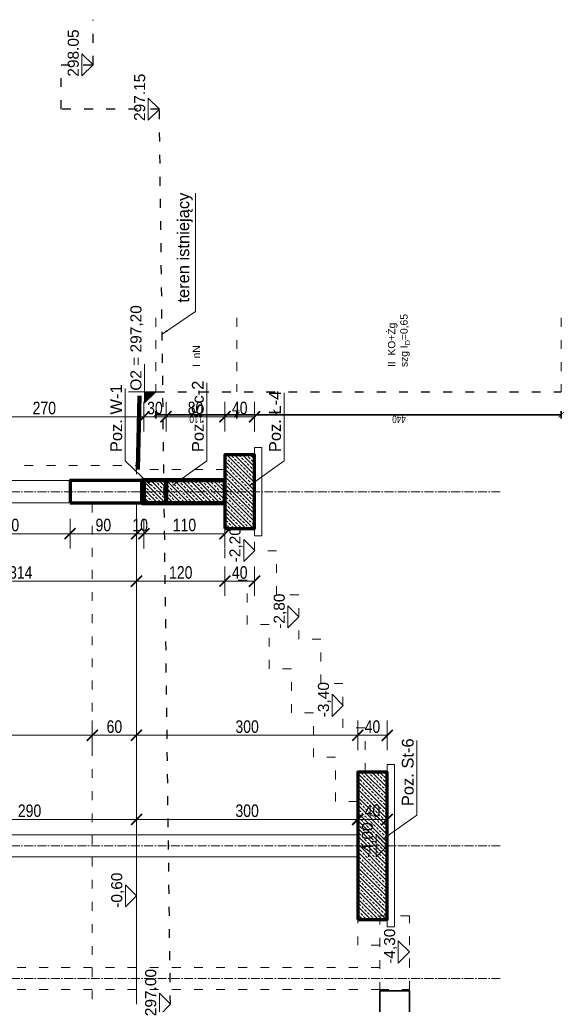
# Model space of a CAD drawing. Header units: inches. Extents: x 201967 to 338763, y -32705 to 30884.
# Tile 213 of 236: x 329970 to 330709, y 5426 to 6761. Entities that reach past the tile are written whole.
import ezdxf
from ezdxf.enums import TextEntityAlignment as Align

# ---------------------------------------------------------------- set-up
doc = ezdxf.new("R2010")
doc.units = ezdxf.units.IN
doc.header["$MEASUREMENT"] = 0
doc.linetypes.add('ACAD_ISO03W100', pattern=[30, 12, -18])
doc.linetypes.add('ACAD_ISO10W100', pattern=[18, 12, -3, 0, -3])
for name, color, linetype, lineweight in [('00 b ŚCIANY nowe-zamurowania', 242, 'Continuous', 70), ('00_mury grubo', 7, 'Continuous', 30), ('01 a KONSTRUKCJA żelbet', 94, 'Continuous', 80), ('01 c KONSTRUKCJA ławy', 45, 'Continuous', 70), ('01h KONSTRUKCJA pozycje', 253, 'Continuous', 13), ('01h3 KONSTRUKCJA pozycje słupy', 252, 'Continuous', 13), ('11 OSIE ściany', 2, 'ACAD_ISO10W100', 5), ('12 PRZERYWANE 1', 73, 'ACAD_ISO03W100', 9), ('20 KRESKOWANIE ścian', 63, 'Continuous', 5), ('30 WIDOK 1 005', 5, 'Continuous', 5), ('34 WIDOK 5 030', 13, 'Continuous', 30), ('50 OPIS 1', 130, 'Continuous', 9), ('90 WYMIAR', 155, 'Continuous', 9), ('91 PRZEKROJE', 7, 'Continuous', 35)]:
    doc.layers.add(name, color=color, linetype=linetype, lineweight=lineweight)
doc.styles.add('100 arial', font='arial.ttf', dxfattribs={"width": 0.8, "height": 17})
doc.styles.add('50 technic ok', font='arial.ttf', dxfattribs={"width": 0.8, "height": 10})
doc.styles.add('OPIS', font='arial.ttf')
doc.styles.add('RomanS', font='romans.shx')
doc.styles.add('WYMIAR-50 (15pkt) arial', font='arial.ttf', dxfattribs={"height": 15})
doc.dimstyles.new('100', dxfattribs={"dimscale": 10, "dimtxt": 17, "dimasz": 1.5, "dimexe": 2, "dimexo": 2, "dimgap": 0.3, "dimtad": 1, "dimdec": 1, "dimrnd": 0.5, "dimdsep": 46, "dimtxsty": '100 arial', "dimblk": 'ARCHTICK', "dimcen": 10, "dimclrd": 256, "dimclre": 256, "dimclrt": 256, "dimadec": 0, "dimazin": 0, "dimtfac": 1, "dimtdec": 1, "dimtix": 1, "dimtmove": 1, "dimatfit": 3, "dimfxl": 2, "dimfxlon": 1, "dimtolj": 1, "dimarcsym": 0})
doc.dimstyles.new('50 ok', dxfattribs={"dimscale": 5, "dimtxt": 10, "dimasz": 1.5, "dimexe": 1, "dimexo": 1, "dimgap": 0.2, "dimtad": 1, "dimdec": 1, "dimrnd": 1, "dimdsep": 46, "dimtxsty": '50 technic ok', "dimblk": 'ARCHTICK', "dimcen": 5, "dimadec": 1, "dimazin": 0, "dimtfac": 1, "dimtdec": 1, "dimtix": 1, "dimtmove": 2, "dimatfit": 3, "dimfxl": 1, "dimfxlon": 1, "dimtolj": 1, "dimarcsym": 0})
doc.dimstyles.new('DIM100txt12', dxfattribs={"dimtxt": 12, "dimasz": 1.05, "dimexe": 0, "dimexo": 8, "dimgap": 4, "dimtad": 1, "dimdec": 7, "dimrnd": 0.5, "dimdsep": 46, "dimtxsty": 'RomanS', "dimblk1": 'DIM', "dimblk2": 'DIM', "dimsah": 1, "dimcen": 0.09, "dimse1": 1, "dimse2": 1, "dimclrt": 256, "dimadec": 1, "dimazin": 0, "dimtfac": 1, "dimtdec": 7, "dimtix": 1, "dimtofl": 0, "dimtmove": 2, "dimatfit": 3, "dimfxl": 1, "dimtolj": 1, "dimtzin": 0, "dimarcsym": 0})
pattern_1 = [(45.00000000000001, (-3795.381428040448, -12239.66785427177), (-5.303300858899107, 5.303300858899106), []), (45.00000000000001, (-3790.078127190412, -12239.66785427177), (-5.303300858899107, 5.303300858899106), [3.75, -1.875])]

# ---------------------------------------------------------------- blocks, each defined once
blk = doc.blocks.new('_ARCHTICK')
at = {"color": 0, "linetype": 'ByBlock', "const_width": 0.15}
blk.add_lwpolyline([(-0.5, -0.5), (0.5, 0.5)], dxfattribs=at)
blk = doc.blocks.new('*D2577')
at = {"layer": '90 WYMIAR', "lineweight": -2, "transparency": 16777216}
for p, q in [((-101.2775422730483, -16.00000000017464), (-141.2775422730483, -16.00000000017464)), ((-121.2775422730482, -329.9999999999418), (-121.2775422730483, -16.00000000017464)), ((-101.2775422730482, -329.9999999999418), (-141.2775422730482, -329.9999999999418))]:
    blk.add_line(p, q, dxfattribs=at)
at = {"layer": 'Defpoints', "color": 0, "transparency": 16777216}
for p in [(-121.2775422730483, -16.00000000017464), (-15, -16.00000000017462), (18.64335604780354, -329.9999999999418)]:
    blk.add_point(p, dxfattribs=at)
at = {"layer": '90 WYMIAR', "lineweight": -2, "transparency": 16777216, "xscale": 15, "yscale": 15, "zscale": 15}
for p, rotation in [((-121.2775422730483, -16.00000000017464), 90), ((-121.2775422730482, -329.9999999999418), 270)]:
    blk.add_blockref('_ARCHTICK', p, dxfattribs=dict(at, rotation=rotation))
at = {"layer": '90 WYMIAR', "transparency": 16777216, "insert": (-109.5920033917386, -173.0000000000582), "char_height": 17, "attachment_point": 5, "rotation": 270, "style": '100 arial'}
blk.add_mtext('\\A1;314', dxfattribs=at)
blk = doc.blocks.new('*U1124')
blk.add_lwpolyline([(-15, 15), (0, 0), (15, 15), (-15, 15)])
at = {"style": 'WYMIAR-50 (15pkt) arial', "flags": 8}
blk.add_attdef('DETAIL#', text='', height=15, dxfattribs=at).set_placement((-16.13640432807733, 14.81736566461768), align=Align.BOTTOM_LEFT)
blk = doc.blocks.new('*D2580')
at = {"layer": '90 WYMIAR', "lineweight": -2, "transparency": 16777216}
for p, q in [((-36.89857368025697, -239.9999999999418), (-76.89857368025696, -239.9999999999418)), ((-56.89857368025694, -329.9999999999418), (-56.89857368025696, -239.9999999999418)), ((-36.89857368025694, -329.9999999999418), (-76.89857368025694, -329.9999999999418))]:
    blk.add_line(p, q, dxfattribs=at)
at = {"layer": 'Defpoints', "color": 0, "transparency": 16777216}
for p in [(-56.89857368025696, -239.9999999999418), (-15, -239.9999999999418), (-15, -329.9999999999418)]:
    blk.add_point(p, dxfattribs=at)
at = {"layer": '90 WYMIAR', "lineweight": -2, "transparency": 16777216, "xscale": 15, "yscale": 15, "zscale": 15}
for p, rotation in [((-56.89857368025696, -239.9999999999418), 90), ((-56.89857368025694, -329.9999999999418), 270)]:
    blk.add_blockref('_ARCHTICK', p, dxfattribs=dict(at, rotation=rotation))
at = {"layer": '90 WYMIAR', "transparency": 16777216, "insert": (-45.21883288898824, -284.9999999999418), "char_height": 17, "attachment_point": 5, "rotation": 270, "style": '100 arial'}
blk.add_mtext('\\A1;90', dxfattribs=at)
blk = doc.blocks.new('*D2581')
at = {"layer": '90 WYMIAR', "lineweight": -2, "transparency": 16777216}
for p, q in [((-36.89857368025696, -69.9999999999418), (-76.89857368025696, -69.9999999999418)), ((-56.89857368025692, -239.9999999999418), (-56.89857368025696, -69.9999999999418)), ((-36.89857368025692, -239.9999999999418), (-76.89857368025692, -239.9999999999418))]:
    blk.add_line(p, q, dxfattribs=at)
at = {"layer": 'Defpoints', "color": 0, "transparency": 16777216}
for p in [(-56.89857368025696, -69.9999999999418), (-15, -69.99999999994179), (-15, -239.9999999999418)]:
    blk.add_point(p, dxfattribs=at)
at = {"layer": '90 WYMIAR', "lineweight": -2, "transparency": 16777216, "xscale": 15, "yscale": 15, "zscale": 15}
for p, rotation in [((-56.89857368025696, -69.9999999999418), 90), ((-56.89857368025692, -239.9999999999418), 270)]:
    blk.add_blockref('_ARCHTICK', p, dxfattribs=dict(at, rotation=rotation))
at = {"layer": '90 WYMIAR', "transparency": 16777216, "insert": (-45.21883288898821, -154.9999999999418), "char_height": 17, "attachment_point": 5, "rotation": 270, "style": '100 arial'}
blk.add_mtext('\\A1;170', dxfattribs=at)
blk = doc.blocks.new('*D2587')
at = {"layer": '90 WYMIAR', "lineweight": -2, "transparency": 16777216}
for p, q in [((-350.2704462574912, 9.000000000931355), (-310.2704462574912, 9.000000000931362)), ((-330.2704462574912, 9.000000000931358), (-330.2704462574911, -269.9999999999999)), ((-350.2704462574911, -269.9999999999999), (-310.2704462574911, -269.9999999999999))]:
    blk.add_line(p, q, dxfattribs=at)
at = {"layer": 'Defpoints', "color": 0, "transparency": 16777216}
for p in [(-548.0174463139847, 9.000000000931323), (-548.0174463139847, -270), (-330.2704462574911, -269.9999999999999)]:
    blk.add_point(p, dxfattribs=at)
at = {"layer": '90 WYMIAR', "lineweight": -2, "transparency": 16777216, "xscale": 15, "yscale": 15, "zscale": 15}
for p, rotation in [((-330.2704462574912, 9.000000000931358), 90), ((-330.2704462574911, -269.9999999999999), 270)]:
    blk.add_blockref('_ARCHTICK', p, dxfattribs=dict(at, rotation=rotation))
at = {"layer": '90 WYMIAR', "transparency": 16777216, "insert": (-318.5907054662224, -130.4999999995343), "char_height": 17, "attachment_point": 5, "rotation": 270, "style": '100 arial'}
blk.add_mtext('\\A1;279', dxfattribs=at)
blk = doc.blocks.new('*D2600')
at = {"layer": '90 WYMIAR', "lineweight": -2, "transparency": 16777216}
for p, q in [((81.65708898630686, -69.99999999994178), (121.6570889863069, -69.99999999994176)), ((101.6570889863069, -69.99999999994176), (101.6570889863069, -339.9999999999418)), ((81.65708898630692, -339.9999999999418), (121.6570889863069, -339.9999999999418))]:
    blk.add_line(p, q, dxfattribs=at)
at = {"layer": 'Defpoints', "color": 0, "transparency": 16777216}
for p in [(15, -69.99999999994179), (0, -339.9999999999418), (101.6570889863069, -339.9999999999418)]:
    blk.add_point(p, dxfattribs=at)
at = {"layer": '90 WYMIAR', "lineweight": -2, "transparency": 16777216, "xscale": 15, "yscale": 15, "zscale": 15}
for p, rotation in [((101.6570889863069, -69.99999999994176), 90), ((101.6570889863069, -339.9999999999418), 270)]:
    blk.add_blockref('_ARCHTICK', p, dxfattribs=dict(at, rotation=rotation))
at = {"layer": '90 WYMIAR', "transparency": 16777216, "insert": (113.3368297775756, -204.9999999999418), "char_height": 17, "attachment_point": 5, "rotation": 270, "style": '100 arial'}
blk.add_mtext('\\A1;270', dxfattribs=at)
blk = doc.blocks.new('DIM')
for p, q in [((7.275957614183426e-12, -13.00000000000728), (7.275957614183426e-12, 12.99999999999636)), ((8.000000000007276, -7.275957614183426e-12), (-7.999999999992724, -7.275957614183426e-12))]:
    blk.add_line(p, q)
at = {"const_width": 1.714285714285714}
blk.add_lwpolyline([(5.714285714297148, 5.714285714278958), (-5.71428571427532, -5.71428571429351)], dxfattribs=at)
blk = doc.blocks.new('*D2601')
at = {"layer": '90 WYMIAR', "lineweight": -2, "transparency": 16777216}
for p, q in [((81.6570889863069, -339.9999999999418), (121.6570889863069, -339.9999999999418)), ((101.6570889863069, -339.9999999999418), (101.6570889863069, -369.9999999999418)), ((81.65708898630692, -369.9999999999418), (121.6570889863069, -369.9999999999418))]:
    blk.add_line(p, q, dxfattribs=at)
at = {"layer": 'Defpoints', "color": 0, "transparency": 16777216}
for p in [(0, -339.9999999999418), (0, -369.9999999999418), (101.6570889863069, -369.9999999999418)]:
    blk.add_point(p, dxfattribs=at)
at = {"layer": '90 WYMIAR', "lineweight": -2, "transparency": 16777216, "xscale": 15, "yscale": 15, "zscale": 15}
for p, rotation in [((101.6570889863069, -339.9999999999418), 90), ((101.6570889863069, -369.9999999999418), 270)]:
    blk.add_blockref('_ARCHTICK', p, dxfattribs=dict(at, rotation=rotation))
at = {"layer": '90 WYMIAR', "transparency": 16777216, "insert": (113.3426278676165, -354.9999999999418), "char_height": 17, "attachment_point": 5, "rotation": 270, "style": '100 arial'}
blk.add_mtext('\\A1;30', dxfattribs=at)
blk = doc.blocks.new('*D2602')
at = {"layer": '90 WYMIAR', "lineweight": -2, "transparency": 16777216}
for p, q in [((81.6570889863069, -369.9999999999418), (121.6570889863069, -369.9999999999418)), ((101.6570889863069, -369.9999999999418), (101.6570889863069, -449.9999999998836)), ((81.65708898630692, -449.9999999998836), (121.6570889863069, -449.9999999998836))]:
    blk.add_line(p, q, dxfattribs=at)
at = {"layer": 'Defpoints', "color": 0, "transparency": 16777216}
for p in [(0, -369.9999999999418), (49.99999999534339, -449.9999999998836), (101.6570889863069, -449.9999999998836)]:
    blk.add_point(p, dxfattribs=at)
at = {"layer": '90 WYMIAR', "lineweight": -2, "transparency": 16777216, "xscale": 15, "yscale": 15, "zscale": 15}
for p, rotation in [((101.6570889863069, -369.9999999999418), 90), ((101.6570889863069, -449.9999999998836), 270)]:
    blk.add_blockref('_ARCHTICK', p, dxfattribs=dict(at, rotation=rotation))
at = {"layer": '90 WYMIAR', "transparency": 16777216, "insert": (113.3368297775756, -409.9999999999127), "char_height": 17, "attachment_point": 5, "rotation": 270, "style": '100 arial'}
blk.add_mtext('\\A1;80', dxfattribs=at)
blk = doc.blocks.new('*D2603')
at = {"layer": '90 WYMIAR', "lineweight": -2, "transparency": 16777216}
for p, q in [((81.6570889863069, -449.9999999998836), (121.6570889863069, -449.9999999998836)), ((101.6570889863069, -449.9999999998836), (101.6570889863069, -489.9999999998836)), ((81.65708898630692, -489.9999999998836), (121.6570889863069, -489.9999999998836))]:
    blk.add_line(p, q, dxfattribs=at)
at = {"layer": 'Defpoints', "color": 0, "transparency": 16777216}
for p in [(49.99999999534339, -449.9999999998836), (49.99999999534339, -489.9999999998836), (101.6570889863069, -489.9999999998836)]:
    blk.add_point(p, dxfattribs=at)
at = {"layer": '90 WYMIAR', "lineweight": -2, "transparency": 16777216, "xscale": 15, "yscale": 15, "zscale": 15}
for p, rotation in [((101.6570889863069, -449.9999999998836), 90), ((101.6570889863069, -489.9999999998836), 270)]:
    blk.add_blockref('_ARCHTICK', p, dxfattribs=dict(at, rotation=rotation))
at = {"layer": '90 WYMIAR', "transparency": 16777216, "insert": (113.3368297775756, -469.9999999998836), "char_height": 17, "attachment_point": 5, "rotation": 270, "style": '100 arial'}
blk.add_mtext('\\A1;40', dxfattribs=at)
blk = doc.blocks.new('*D2604')
at = {"layer": '90 WYMIAR', "lineweight": -2, "transparency": 16777216}
for p, q in [((-56.89857368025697, -329.9999999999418), (-56.89857368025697, -314.9999999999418)), ((-36.89857368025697, -329.9999999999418), (-76.89857368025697, -329.9999999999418)), ((-56.89857368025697, -329.9999999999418), (-56.89857368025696, -339.9999999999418)), ((-36.89857368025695, -339.9999999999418), (-76.89857368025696, -339.9999999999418)), ((-56.89857368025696, -339.9999999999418), (-56.89857368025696, -354.9999999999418))]:
    blk.add_line(p, q, dxfattribs=at)
at = {"layer": 'Defpoints', "color": 0, "transparency": 16777216}
for p in [(-15, -329.9999999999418), (-56.89857368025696, -339.9999999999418), (-15, -339.9999999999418)]:
    blk.add_point(p, dxfattribs=at)
at = {"layer": '90 WYMIAR', "lineweight": -2, "transparency": 16777216, "xscale": 15, "yscale": 15, "zscale": 15}
for p, rotation in [((-56.89857368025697, -329.9999999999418), 270), ((-56.89857368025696, -339.9999999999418), 90)]:
    blk.add_blockref('_ARCHTICK', p, dxfattribs=dict(at, rotation=rotation))
at = {"layer": '90 WYMIAR', "transparency": 16777216, "insert": (-45.21883288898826, -334.9999999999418), "char_height": 17, "attachment_point": 5, "rotation": 270, "style": '100 arial'}
blk.add_mtext('\\A1;10', dxfattribs=at)
blk = doc.blocks.new('*D2605')
at = {"layer": '90 WYMIAR', "lineweight": -2, "transparency": 16777216}
for p, q in [((-36.89857368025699, -339.9999999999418), (-76.89857368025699, -339.9999999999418)), ((-56.89857368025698, -339.9999999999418), (-56.89857368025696, -449.9999999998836)), ((-56.89857368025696, -449.9999999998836), (-76.89857368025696, -449.9999999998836))]:
    blk.add_line(p, q, dxfattribs=at)
at = {"layer": 'Defpoints', "color": 0, "transparency": 16777216}
for p in [(-15, -339.9999999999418), (-56.89857368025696, -449.9999999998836), (-50.00000000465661, -449.9999999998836)]:
    blk.add_point(p, dxfattribs=at)
at = {"layer": '90 WYMIAR', "lineweight": -2, "transparency": 16777216, "xscale": 15, "yscale": 15, "zscale": 15}
for p, rotation in [((-56.89857368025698, -339.9999999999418), 90), ((-56.89857368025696, -449.9999999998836), 270)]:
    blk.add_blockref('_ARCHTICK', p, dxfattribs=dict(at, rotation=rotation))
at = {"layer": '90 WYMIAR', "transparency": 16777216, "insert": (-45.21883288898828, -394.9999999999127), "char_height": 17, "attachment_point": 5, "rotation": 270, "style": '100 arial'}
blk.add_mtext('\\A1;110', dxfattribs=at)
blk = doc.blocks.new('*D2589')
at = {"layer": '90 WYMIAR', "lineweight": -2, "transparency": 16777216}
for p, q in [((-101.2775422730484, -329.9999999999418), (-141.2775422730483, -329.9999999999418)), ((-121.2775422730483, -329.9999999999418), (-121.2775422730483, -449.9999999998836)), ((-101.2775422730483, -449.9999999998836), (-141.2775422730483, -449.9999999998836))]:
    blk.add_line(p, q, dxfattribs=at)
at = {"layer": 'Defpoints', "color": 0, "transparency": 16777216}
for p in [(18.64335604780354, -329.9999999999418), (-121.2775422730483, -449.9999999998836), (-50.00000000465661, -449.9999999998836)]:
    blk.add_point(p, dxfattribs=at)
at = {"layer": '90 WYMIAR', "lineweight": -2, "transparency": 16777216, "xscale": 15, "yscale": 15, "zscale": 15}
for p, rotation in [((-121.2775422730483, -329.9999999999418), 90), ((-121.2775422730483, -449.9999999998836), 270)]:
    blk.add_blockref('_ARCHTICK', p, dxfattribs=dict(at, rotation=rotation))
at = {"layer": '90 WYMIAR', "transparency": 16777216, "insert": (-109.5978014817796, -389.9999999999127), "char_height": 17, "attachment_point": 5, "rotation": 270, "style": '100 arial'}
blk.add_mtext('\\A1;120', dxfattribs=at)
blk = doc.blocks.new('*D2606')
at = {"layer": '90 WYMIAR', "lineweight": -2, "transparency": 16777216}
for p, q in [((-101.2775422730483, -449.9999999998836), (-141.2775422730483, -449.9999999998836)), ((-121.2775422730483, -449.9999999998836), (-121.2775422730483, -489.9999999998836)), ((-101.2775422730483, -489.9999999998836), (-141.2775422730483, -489.9999999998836))]:
    blk.add_line(p, q, dxfattribs=at)
at = {"layer": 'Defpoints', "color": 0, "transparency": 16777216}
for p in [(-50.00000000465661, -449.9999999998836), (-121.2775422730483, -489.9999999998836), (-50.00000000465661, -489.9999999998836)]:
    blk.add_point(p, dxfattribs=at)
at = {"layer": '90 WYMIAR', "lineweight": -2, "transparency": 16777216, "xscale": 15, "yscale": 15, "zscale": 15}
for p, rotation in [((-121.2775422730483, -449.9999999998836), 90), ((-121.2775422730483, -489.9999999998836), 270)]:
    blk.add_blockref('_ARCHTICK', p, dxfattribs=dict(at, rotation=rotation))
at = {"layer": '90 WYMIAR', "transparency": 16777216, "insert": (-109.5978014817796, -469.9999999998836), "char_height": 17, "attachment_point": 5, "rotation": 270, "style": '100 arial'}
blk.add_mtext('\\A1;40', dxfattribs=at)
blk = doc.blocks.new('*D2607')
at = {"layer": '90 WYMIAR', "lineweight": -2, "transparency": 16777216}
for p, q in [((-350.2704462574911, -269.9999999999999), (-310.2704462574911, -269.9999999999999)), ((-330.2704462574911, -269.9999999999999), (-330.2704462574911, -329.9999999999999)), ((-350.2704462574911, -329.9999999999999), (-310.2704462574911, -329.9999999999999))]:
    blk.add_line(p, q, dxfattribs=at)
at = {"layer": 'Defpoints', "color": 0, "transparency": 16777216}
for p in [(-548.0174463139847, -270), (-465.0000647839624, -330), (-330.2704462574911, -329.9999999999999)]:
    blk.add_point(p, dxfattribs=at)
at = {"layer": '90 WYMIAR', "lineweight": -2, "transparency": 16777216, "xscale": 15, "yscale": 15, "zscale": 15}
for p, rotation in [((-330.2704462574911, -269.9999999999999), 90), ((-330.2704462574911, -329.9999999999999), 270)]:
    blk.add_blockref('_ARCHTICK', p, dxfattribs=dict(at, rotation=rotation))
at = {"layer": '90 WYMIAR', "transparency": 16777216, "insert": (-318.5907054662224, -299.9999999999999), "char_height": 17, "attachment_point": 5, "rotation": 270, "style": '100 arial'}
blk.add_mtext('\\A1;60', dxfattribs=at)
blk = doc.blocks.new('*D2608')
at = {"layer": '90 WYMIAR', "lineweight": -2, "transparency": 16777216}
for p, q in [((-350.2704462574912, -329.9999999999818), (-310.2704462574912, -329.9999999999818)), ((-330.2704462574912, -329.9999999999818), (-330.2704462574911, -629.9999999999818)), ((-350.2704462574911, -629.9999999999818), (-310.2704462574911, -629.9999999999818))]:
    blk.add_line(p, q, dxfattribs=at)
at = {"layer": 'Defpoints', "color": 0, "transparency": 16777216}
for p in [(-465.0000647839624, -329.9999999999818), (-380.0340671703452, -629.9999999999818), (-330.2704462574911, -629.9999999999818)]:
    blk.add_point(p, dxfattribs=at)
at = {"layer": '90 WYMIAR', "lineweight": -2, "transparency": 16777216, "xscale": 15, "yscale": 15, "zscale": 15}
for p, rotation in [((-330.2704462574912, -329.9999999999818), 90), ((-330.2704462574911, -629.9999999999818), 270)]:
    blk.add_blockref('_ARCHTICK', p, dxfattribs=dict(at, rotation=rotation))
at = {"layer": '90 WYMIAR', "transparency": 16777216, "insert": (-318.5849073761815, -479.9999999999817), "char_height": 17, "attachment_point": 5, "rotation": 270, "style": '100 arial'}
blk.add_mtext('\\A1;300', dxfattribs=at)
blk = doc.blocks.new('*D2609')
at = {"layer": '90 WYMIAR', "lineweight": -2, "transparency": 16777216}
for p, q in [((-350.2704462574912, -630), (-310.2704462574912, -630)), ((-330.2704462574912, -630), (-330.2704462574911, -670)), ((-350.2704462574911, -670), (-310.2704462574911, -670))]:
    blk.add_line(p, q, dxfattribs=at)
at = {"layer": 'Defpoints', "color": 0, "transparency": 16777216}
for p in [(-380.0340671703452, -630), (-380.0340671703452, -670), (-330.2704462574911, -670)]:
    blk.add_point(p, dxfattribs=at)
at = {"layer": '90 WYMIAR', "lineweight": -2, "transparency": 16777216, "xscale": 15, "yscale": 15, "zscale": 15}
for p, rotation in [((-330.2704462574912, -630), 90), ((-330.2704462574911, -670), 270)]:
    blk.add_blockref('_ARCHTICK', p, dxfattribs=dict(at, rotation=rotation))
at = {"layer": '90 WYMIAR', "transparency": 16777216, "insert": (-318.5907054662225, -649.9999999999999), "char_height": 17, "attachment_point": 5, "rotation": 270, "style": '100 arial'}
blk.add_mtext('\\A1;40', dxfattribs=at)
blk = doc.blocks.new('*D2612')
at = {"layer": '90 WYMIAR', "lineweight": -2, "transparency": 16777216}
for p, q in [((-445.0000647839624, -40.00000000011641), (-424.3534779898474, -40.0000000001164)), ((-444.3534779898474, -40.00000000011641), (-444.3534779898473, -330.0000000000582)), ((-445.0000647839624, -330.0000000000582), (-424.3534779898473, -330.0000000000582))]:
    blk.add_line(p, q, dxfattribs=at)
at = {"layer": 'Defpoints', "color": 0, "transparency": 16777216}
for p in [(-465.0000647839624, -40.00000000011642), (-465.0000647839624, -330.0000000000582), (-444.3534779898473, -330.0000000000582)]:
    blk.add_point(p, dxfattribs=at)
at = {"layer": '90 WYMIAR', "lineweight": -2, "transparency": 16777216, "xscale": 15, "yscale": 15, "zscale": 15}
for p, rotation in [((-444.3534779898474, -40.00000000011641), 90), ((-444.3534779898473, -330.0000000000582), 270)]:
    blk.add_blockref('_ARCHTICK', p, dxfattribs=dict(at, rotation=rotation))
at = {"layer": '90 WYMIAR', "transparency": 16777216, "insert": (-432.6737371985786, -185.0000000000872), "char_height": 17, "attachment_point": 5, "rotation": 270, "style": '100 arial'}
blk.add_mtext('\\A1;290', dxfattribs=at)
blk = doc.blocks.new('*D2613')
at = {"layer": '90 WYMIAR', "lineweight": -2, "transparency": 16777216}
for p, q in [((-445.0000647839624, -330.0000000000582), (-424.3534779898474, -330.0000000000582)), ((-444.3534779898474, -330.0000000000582), (-444.3534779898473, -630)), ((-445.0000647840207, -630), (-424.3534779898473, -630))]:
    blk.add_line(p, q, dxfattribs=at)
at = {"layer": 'Defpoints', "color": 0, "transparency": 16777216}
for p in [(-465.0000647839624, -330.0000000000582), (-465.0000647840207, -630), (-444.3534779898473, -630)]:
    blk.add_point(p, dxfattribs=at)
at = {"layer": '90 WYMIAR', "lineweight": -2, "transparency": 16777216, "xscale": 15, "yscale": 15, "zscale": 15}
for p, rotation in [((-444.3534779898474, -330.0000000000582), 90), ((-444.3534779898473, -630), 270)]:
    blk.add_blockref('_ARCHTICK', p, dxfattribs=dict(at, rotation=rotation))
at = {"layer": '90 WYMIAR', "transparency": 16777216, "insert": (-432.6679391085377, -480.000000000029), "char_height": 17, "attachment_point": 5, "rotation": 270, "style": '100 arial'}
blk.add_mtext('\\A1;300', dxfattribs=at)
blk = doc.blocks.new('*D2614')
at = {"layer": '90 WYMIAR', "lineweight": -2, "transparency": 16777216}
for p, q in [((-445.0000647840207, -630), (-424.3534779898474, -630)), ((-444.3534779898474, -630), (-444.3534779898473, -670)), ((-424.3534779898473, -670), (-464.3534779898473, -670))]:
    blk.add_line(p, q, dxfattribs=at)
at = {"layer": 'Defpoints', "color": 0, "transparency": 16777216}
for p in [(-465.0000647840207, -630), (-444.3534779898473, -670), (-380.0340671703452, -670)]:
    blk.add_point(p, dxfattribs=at)
at = {"layer": '90 WYMIAR', "lineweight": -2, "transparency": 16777216, "xscale": 15, "yscale": 15, "zscale": 15}
for p, rotation in [((-444.3534779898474, -630), 90), ((-444.3534779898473, -670), 270)]:
    blk.add_blockref('_ARCHTICK', p, dxfattribs=dict(at, rotation=rotation))
at = {"layer": '90 WYMIAR', "transparency": 16777216, "insert": (-432.6737371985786, -649.9999999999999), "char_height": 17, "attachment_point": 5, "rotation": 270, "style": '100 arial'}
blk.add_mtext('\\A1;40', dxfattribs=at)
blk = doc.blocks.new('*U1172')
at = {"ltscale": 0.5}
blk.add_hatch(color=256, dxfattribs=at).paths.add_polyline_path([(0, 15), (-15, 15), (0, 0)])
for p, q in [((0, 36.74894999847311), (0, 0)), ((-15, 15), (37.5, 15)), ((-15, 15), (0, 0))]:
    blk.add_line(p, q)
at = {"style": 'WYMIAR-50 (15pkt) arial', "flags": 8}
blk.add_attdef('DETAIL#', text='', height=15, dxfattribs=at).set_placement((-16.13640432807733, 14.81736566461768), align=Align.BOTTOM_LEFT)
blk = doc.blocks.new('*D1178')
at = {"layer": '90 WYMIAR', "color": 0, "lineweight": -2, "ltscale": 3, "transparency": 16777216}
for p, q in [((-26.25327344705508, 7.436947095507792e-15, 6.5256583e-09), (-36.25327344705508, 1.026971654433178e-14, 6.5256583e-09)), ((-31.25327344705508, 8.853331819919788e-15, 6.5256583e-09), (-31.25327344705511, -110, 6.5256583e-09)), ((-26.25327344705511, -110, 6.5256583e-09), (-36.25327344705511, -110, 6.5256583e-09))]:
    blk.add_line(p, q, dxfattribs=at)
at = {"layer": 'Defpoints', "color": 0, "ltscale": 3, "transparency": 16777216}
for p in [(9.313225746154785e-10, 0), (-31.25327344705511, -110, 6.5256583e-09), (1.216903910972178e-09, -110)]:
    blk.add_point(p, dxfattribs=at)
at = {"layer": '90 WYMIAR', "color": 0, "lineweight": -2, "ltscale": 3, "transparency": 16777216, "xscale": 7.5, "yscale": 7.5, "zscale": 7.5}
for p, rotation in [((-31.25327344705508, 8.853331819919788e-15, 6.5256583e-09), 90), ((-31.25327344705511, -110, 6.5256583e-09), 270)]:
    blk.add_blockref('_ARCHTICK', p, dxfattribs=dict(at, rotation=rotation))
at = {"layer": '90 WYMIAR', "color": 0, "ltscale": 3, "transparency": 16777216, "insert": (-37.359003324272, -55, 6.5256583e-09), "char_height": 10, "attachment_point": 5, "rotation": 90, "style": '50 technic ok'}
blk.add_mtext('\\A1;110', dxfattribs=at)
blk = doc.blocks.new('*D1179')
at = {"layer": '90 WYMIAR', "color": 0, "lineweight": -2, "ltscale": 3, "transparency": 16777216}
for p, q in [((-26.25327344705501, -110, 6.5256583e-09), (-36.25327344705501, -110, 6.5256583e-09)), ((-31.25327344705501, -110, 6.5256583e-09), (-31.25327344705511, -550, 6.5256583e-09)), ((-26.25327344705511, -550, 6.5256583e-09), (-36.25327344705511, -550, 6.5256583e-09))]:
    blk.add_line(p, q, dxfattribs=at)
at = {"layer": 'Defpoints', "color": 0, "ltscale": 3, "transparency": 16777216}
for p in [(1.216903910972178e-09, -110), (-31.25327344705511, -550, 6.5256583e-09), (6.082700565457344e-09, -550, 6.5256583e-09)]:
    blk.add_point(p, dxfattribs=at)
at = {"layer": '90 WYMIAR', "color": 0, "lineweight": -2, "ltscale": 3, "transparency": 16777216, "xscale": 7.5, "yscale": 7.5, "zscale": 7.5}
for p, rotation in [((-31.25327344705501, -110, 6.5256583e-09), 90), ((-31.25327344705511, -550, 6.5256583e-09), 270)]:
    blk.add_blockref('_ARCHTICK', p, dxfattribs=dict(at, rotation=rotation))
at = {"layer": '90 WYMIAR', "color": 0, "ltscale": 3, "transparency": 16777216, "insert": (-37.35900332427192, -330, 6.5256583e-09), "char_height": 10, "attachment_point": 5, "rotation": 90, "style": '50 technic ok'}
blk.add_mtext('\\A1;440', dxfattribs=at)
blk = doc.blocks.new('1 przekrój C Jagielońska')
at = {"layer": '20 KRESKOWANIE ścian'}
h = blk.add_hatch(dxfattribs=at)
h.set_pattern_fill('ANSI33', color=256, scale=30, angle=-89.99999999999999)
h.set_pattern_definition(pattern_1)
h.paths.add_polyline_path([(15, -339.9999999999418), (-15, -339.9999999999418), (-15, -369.9999999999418), (15, -369.9999999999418)])
h.paths.add_polyline_path([(15, -369.9999999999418), (-15, -369.9999999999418), (-15, -449.9999999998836), (15, -449.9999999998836)])
h.paths.add_polyline_path([(49.99999999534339, -449.9999999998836), (-50.00000000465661, -449.9999999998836), (-50.00000000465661, -489.9999999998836), (49.99999999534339, -489.9999999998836)])
h = blk.add_hatch(dxfattribs=at)
h.set_pattern_fill('ANSI33', color=256, scale=30, angle=-89.99999999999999)
h.set_pattern_definition(pattern_1)
h.paths.add_polyline_path([(-380.0340671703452, -630), (-580.0340671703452, -630), (-580.0340671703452, -670), (-380.0340671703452, -670)])
at = {"layer": '00 b ŚCIANY nowe-zamurowania'}
blk.add_lwpolyline([(-15.00000000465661, -239.9999999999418), (-14.99999999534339, -336.9999999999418), (15.00000000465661, -336.9999999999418), (14.99999999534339, -239.9999999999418)], close=True, dxfattribs=at)
at = {"layer": '00_mury grubo', "lineweight": 100}
blk.add_line((30, -332.0000000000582), (130, -334.0000000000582), dxfattribs=at)
at = {"layer": '01 a KONSTRUKCJA żelbet'}
for points in [[(-15, -339.9999999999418), (-15, -369.9999999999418), (15, -369.9999999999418), (15, -339.9999999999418)], [(-15, -369.9999999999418), (-15, -449.9999999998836), (15, -449.9999999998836), (15, -369.9999999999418)]]:
    blk.add_lwpolyline(points, close=True, dxfattribs=at)
at = {"layer": '01 c KONSTRUKCJA ławy'}
for points in [[(-50.00000000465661, -449.9999999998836), (-50.00000000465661, -489.9999999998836), (49.99999999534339, -489.9999999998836), (49.99999999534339, -449.9999999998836)], [(-580.0340671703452, -630), (-580.0340671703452, -670), (-380.0340671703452, -670), (-380.0340671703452, -630)]]:
    blk.add_lwpolyline(points, close=True, dxfattribs=at)
at = {"layer": '11 OSIE ściany'}
for p, q in [((-660.0000000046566, 492.0000000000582), (-660.0000000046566, -823)), ((-479.966062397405, 492.0000000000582), (-479.966062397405, -823)), ((-4.656612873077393e-09, 492.0000000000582), (-4.656612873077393e-09, -823))]:
    blk.add_line(p, q, dxfattribs=at)
at = {"layer": '12 PRZERYWANE 1'}
for p, q in [((-675.0000000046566, -660), (-675.0000000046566, 312)), ((-645.0000000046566, -660), (-645.0000000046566, 312))]:
    blk.add_line(p, q, dxfattribs=at)
for points in [[(-615.0000021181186, -660), (-615.0000021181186, -630), (-420.0340671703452, -630), (-420.0340671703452, -599.9999999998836), (-360.0340671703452, -599.9999999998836), (-360.0340671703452, -569.9999999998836), (-300.0340671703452, -569.9999999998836), (-300.0340671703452, -539.9999999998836), (-240.0340671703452, -539.9999999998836), (-240.0340671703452, -509.9999999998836), (-180.0340671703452, -509.9999999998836), (-180.0340671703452, -479.9999999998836), (-120.0340671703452, -479.9999999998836), (-120.0340671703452, -449.9999999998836), (-50.00000000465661, -449.9999999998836)], [(-575.0000021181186, -700), (-575.0000021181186, -670), (-380.0340671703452, -670), (-380.0340671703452, -639.9999999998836), (-320.0340671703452, -639.9999999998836), (-320.0340671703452, -609.9999999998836), (-260.0340671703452, -609.9999999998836), (-260.0340671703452, -579.9999999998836), (-200.0340671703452, -579.9999999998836), (-200.0340671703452, -549.9999999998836), (-140.0340671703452, -549.9999999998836), (-140.0340671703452, -519.9999999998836), (-80.03406717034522, -519.9999999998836), (-80.03406717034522, -489.9999999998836), (-50.00000000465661, -489.9999999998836)]]:
    blk.add_lwpolyline(points, dxfattribs=at)
blk.add_lwpolyline([(-675.0000021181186, -660), (-675.0000021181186, -700), (-575.0000021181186, -700), (-575.0000021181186, -660)], close=True, dxfattribs=at)
at = {"layer": '30 WIDOK 1 005', "linetype": 'ACAD_ISO03W100'}
for p, q in [((35.61452783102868, 362.0000000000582), (35.61452783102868, -329.9999999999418)), ((-748.1224386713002, -270), (-15, -270)), ((35.61452783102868, -329.9999999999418), (15, -329.9999999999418)), ((30, -449.9999999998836), (30, -329.9999999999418))]:
    blk.add_line(p, q, dxfattribs=at)
at = {"layer": '30 WIDOK 1 005'}
for p, q in [((-495.0000647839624, -40.00000000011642), (-495.0000647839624, -332.000000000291)), ((-465.0000647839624, -40.00000000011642), (-465.0000647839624, -332.000000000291)), ((-695.0000021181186, -330), (-15, -329.9999999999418)), ((-495.0000647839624, -330.0000000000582), (-495.0000647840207, -630)), ((-465.0000647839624, -330.0000000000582), (-465.0000647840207, -630))]:
    blk.add_line(p, q, dxfattribs=at)
for points in [[(-15, -239.9999999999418), (-15, -69.99999999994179), (15, -69.99999999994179), (15, -239.9999999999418)], [(-60.00000000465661, -489.9999999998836), (-60.00000000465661, -499.9999999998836), (59.99999999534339, -499.9999999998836), (59.99999999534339, -489.9999999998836)], [(-590.0340671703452, -670), (-590.0340671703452, -680), (-370.0340671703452, -680), (-370.0340671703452, -670)]]:
    blk.add_lwpolyline(points, close=True, dxfattribs=at)
blk.add_lwpolyline([(18, -449.9999999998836), (18, -336.9999999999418), (-18, -336.9999999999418), (-18, -449.9999999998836)], dxfattribs=at)
at = {"layer": '34 WIDOK 5 030', "linetype": 'ACAD_ISO03W100'}
for points in [[(-695.0000008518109, -376), (518.7570860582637, -360.9999981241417), (518.7570860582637, -227.7050421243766), (578.8003681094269, -227.7050421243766), (578.8003681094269, -270.9999974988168), (639.9553456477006, -270.9999974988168)], [(16.5, -449.9999999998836), (16.5, -338.4999999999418), (-16.5, -338.4999999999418), (-16.5, -449.9999999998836)]]:
    blk.add_lwpolyline(points, dxfattribs=at)
at = {"layer": '91 PRZEKROJE'}
blk.add_lwpolyline([(-766.5612203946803, -700), (-676.5612203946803, -700), (-676.5612203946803, -660), (-766.5612203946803, -660)], close=True, dxfattribs=at)
at = {"layer": '50 OPIS 1'}
ref = blk.add_blockref('*U1124', (578.800367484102, -270.9999981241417), dxfattribs=at)
ref.add_attrib('DETAIL#', '298.05', dxfattribs={"layer": '0', "height": 15, "style": 'WYMIAR-50 (15pkt) arial'}).set_placement((562.6639631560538, -256.1826324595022), align=Align.BOTTOM_LEFT)
ref = blk.add_blockref('*U1124', (-548.0174463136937, -330.0000000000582), dxfattribs=at)
ref.add_attrib('DETAIL#', '-0,60', dxfattribs={"layer": '0', "height": 15, "style": 'WYMIAR-50 (15pkt) arial'}).set_placement((-564.1538506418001, -315.1826343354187), align=Align.BOTTOM_LEFT)
ref = blk.add_blockref('*U1124', (518.7570860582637, -360.9999981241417), dxfattribs=at)
ref.add_attrib('DETAIL#', '297.15', dxfattribs={"layer": '0', "height": 15, "style": 'WYMIAR-50 (15pkt) arial'}).set_placement((502.6206817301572, -346.1826324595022), align=Align.BOTTOM_LEFT)
ref = blk.add_blockref('*U1124', (-695.0000014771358, -375.9999993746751), dxfattribs=at)
ref.add_attrib('DETAIL#', '297.00', dxfattribs={"layer": '0', "height": 15, "style": 'WYMIAR-50 (15pkt) arial'}).set_placement((-711.136405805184, -361.1826337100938), align=Align.BOTTOM_LEFT)
ref = blk.add_blockref('*U1124', (-79.69630165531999, -490.3377655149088), dxfattribs=at)
ref.add_attrib('DETAIL#', '-2,20', dxfattribs={"layer": '0', "height": 15, "style": 'WYMIAR-50 (15pkt) arial'}).set_placement((-95.83270598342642, -475.5203998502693), align=Align.BOTTOM_LEFT)
ref = blk.add_blockref('*U1124', (-169.69630165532, -550.3377655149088), dxfattribs=at)
ref.add_attrib('DETAIL#', '-2,80', dxfattribs={"layer": '0', "height": 15, "style": 'WYMIAR-50 (15pkt) arial'}).set_placement((-185.8327059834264, -535.5203998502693), align=Align.BOTTOM_LEFT)
ref = blk.add_blockref('*U1124', (-289.69630165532, -610.3377655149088), dxfattribs=at)
ref.add_attrib('DETAIL#', '-3,40', dxfattribs={"layer": '0', "height": 15, "style": 'WYMIAR-50 (15pkt) arial'}).set_placement((-305.8327059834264, -595.5203998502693), align=Align.BOTTOM_LEFT)
ref = blk.add_blockref('*U1124', (-479.966062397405, -670), dxfattribs=at)
ref.add_attrib('DETAIL#', '-4,00', dxfattribs={"layer": '0', "height": 15, "style": 'WYMIAR-50 (15pkt) arial'}).set_placement((-496.1024667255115, -655.1826343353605), align=Align.BOTTOM_LEFT)
ref = blk.add_blockref('*U1124', (-623.999882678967, -700), dxfattribs=at)
ref.add_attrib('DETAIL#', '-4,30', dxfattribs={"layer": '0', "height": 15, "style": 'WYMIAR-50 (15pkt) arial'}).set_placement((-640.1362870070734, -685.1826343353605), align=Align.BOTTOM_LEFT)
at = {"layer": '01h3 KONSTRUKCJA pozycje słupy', "char_height": 16, "attachment_point": 4, "style": 'OPIS'}
for s, insert in [('Poz. W-1', (53.68285379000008, -302.5345124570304)), ('teren istniejący', (256.3589156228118, -395.856022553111)), ('Poz. Sc-2', (53.68285379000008, -413.2383486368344)), ('Poz. Ł-4', (53.68285379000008, -517.9090550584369)), ('Poz. St-6', (-426.3512133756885, -697.9090550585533))]:
    blk.add_mtext(s, dxfattribs=dict(at, insert=insert))
at = {"layer": '90 WYMIAR'}
for base, p1, p2, picture, middle in [((-330.2704462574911, -269.9999999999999), (-548.0174463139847, 9.000000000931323), (-548.0174463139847, -270), '*D2587', (-318.5907054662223, -130.4999999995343)), ((-121.2775422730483, -16.00000000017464), (18.64335604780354, -329.9999999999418), (-15, -16.00000000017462), '*D2577', (-109.5920033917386, -173.0000000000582)), ((-444.3534779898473, -330.0000000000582), (-465.0000647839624, -40.00000000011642), (-465.0000647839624, -330.0000000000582), '*D2612', (-432.6737371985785, -185.0000000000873)), ((-56.89857368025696, -239.9999999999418), (-15, -329.9999999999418), (-15, -239.9999999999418), '*D2580', (-45.21883288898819, -284.9999999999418)), ((-330.2704462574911, -329.9999999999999), (-548.0174463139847, -270), (-465.0000647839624, -330), '*D2607', (-318.5907054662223, -299.9999999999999)), ((-56.89857368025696, -339.9999999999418), (-15, -329.9999999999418), (-15, -339.9999999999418), '*D2604', (-45.21883288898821, -334.9999999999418)), ((-444.3534779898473, -630), (-465.0000647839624, -330.0000000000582), (-465.0000647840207, -630), '*D2613', (-432.6679391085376, -480.0000000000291)), ((-121.2775422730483, -449.9999999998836), (18.64335604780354, -329.9999999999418), (-50.00000000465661, -449.9999999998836), '*D2589', (-109.5978014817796, -389.9999999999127)), ((-56.89857368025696, -449.9999999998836), (-15, -339.9999999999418), (-50.00000000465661, -449.9999999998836), '*D2605', (-45.21883288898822, -394.9999999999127)), ((101.6570889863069, -369.9999999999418), (0, -339.9999999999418), (0, -369.9999999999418), '*D2601', (113.3426278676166, -354.9999999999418)), ((101.6570889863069, -449.9999999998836), (0, -369.9999999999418), (49.99999999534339, -449.9999999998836), '*D2602', (113.3368297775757, -409.9999999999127)), ((-121.2775422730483, -489.9999999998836), (-50.00000000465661, -449.9999999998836), (-50.00000000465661, -489.9999999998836), '*D2606', (-109.5978014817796, -469.9999999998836)), ((101.6570889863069, -489.9999999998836), (49.99999999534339, -449.9999999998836), (49.99999999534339, -489.9999999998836), '*D2603', (113.3368297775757, -469.9999999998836)), ((-444.3534779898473, -670), (-465.0000647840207, -630), (-380.0340671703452, -670), '*D2614', (-432.6737371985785, -650)), ((-330.2704462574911, -670), (-380.0340671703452, -630), (-380.0340671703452, -670), '*D2609', (-318.5907054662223, -650))]:
    dim = blk.add_linear_dim(base=base, p1=p1, p2=p2, angle=270, dimstyle='100', dxfattribs=at)
    dim.commit()
    dim.dimension.update_dxf_attribs({"geometry": picture, "text_midpoint": middle})
at = {"layer": '90 WYMIAR', "color": 2}
for base, p1, p2, picture, middle in [((-56.89857368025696, -69.9999999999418), (-15, -239.9999999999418), (-15, -69.99999999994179), '*D2581', (-45.21883288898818, -154.9999999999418)), ((101.6570889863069, -339.9999999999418), (15, -69.99999999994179), (0, -339.9999999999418), '*D2600', (113.3368297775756, -204.9999999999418))]:
    dim = blk.add_linear_dim(base=base, p1=p1, p2=p2, angle=270, dimstyle='100', dxfattribs=at)
    dim.commit()
    dim.dimension.update_dxf_attribs({"geometry": picture, "text_midpoint": middle})
at = {"layer": '90 WYMIAR'}
dim = blk.add_linear_dim(base=(-330.2704462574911, -629.9999999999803), p1=(-465.0000647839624, -329.9999999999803), p2=(-380.0340671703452, -629.9999999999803), angle=270, dimstyle='100', dxfattribs=at)
dim.commit()
dim.dimension.update_dxf_attribs({"geometry": '*D2608', "text_midpoint": (-318.5849073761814, -479.9999999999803), "insert": (0, 1.477928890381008e-12)})
at = {"layer": '01h3 KONSTRUKCJA pozycje słupy', "annotation_type": 0, "has_hookline": 1, "hookline_direction": 0}
for points, text_width in [([(9.04754642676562, -348.9853223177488), (41.68285379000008, -314.6982232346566), (49.68285379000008, -314.6982232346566)], 86.07912687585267), ([(213.7225682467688, -364.7697131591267), (244.3589156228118, -410.2080007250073), (252.3589156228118, -410.2080007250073)], 148.4965893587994), ([(9.04754642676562, -379.3321988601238), (41.68285379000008, -425.5111999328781), (49.68285379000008, -425.5111999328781)], 93.9918144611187), ([(9.04754642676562, -484.0029052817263), (41.68285379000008, -530.0400236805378), (49.68285379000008, -530.0400236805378)], 80.43656207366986), ([(-470.986520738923, -664.0029052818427), (-438.3512133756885, -710.181906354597), (-430.3512133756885, -710.181906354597)], 89.1787175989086)]:
    blk.add_leader(points, dimstyle='DIM100txt12', override={"dimasz": 8, "dimgap": 4, "dimtad": 1}, dxfattribs=dict(at, text_width=text_width))
blk = doc.blocks.new('O2 Jagielońska NS')
at = {"layer": '30 WIDOK 1 005', "linetype": 'ACAD_ISO03W100', "transparency": 33554687}
for p, q in [((99.99999999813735, 1.105945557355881e-09), (0, 0)), ((99.99999999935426, -109.9999999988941), (1.216903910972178e-09, -110)), ((100.0000000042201, -549.999999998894), (6.082700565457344e-09, -550))]:
    blk.add_line(p, q, dxfattribs=at)
at = {"layer": '34 WIDOK 5 030', "linetype": 'ACAD_ISO03W100', "transparency": 33554687}
blk.add_line((8.203642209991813e-10, 0), (6.082700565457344e-09, -550), dxfattribs=at)
at = {"layer": '50 OPIS 1', "transparency": 33554687}
ref = blk.add_blockref('*U1172', (-9.313225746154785e-10, 1.862645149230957e-09), dxfattribs=at)
ref.add_attrib('DETAIL#', '   O2 = 297,20', dxfattribs={"layer": '0', "height": 15, "style": 'WYMIAR-50 (15pkt) arial'}).set_placement((-16.13640432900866, 14.81736566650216), align=Align.BOTTOM_LEFT)
at = {"layer": '01h KONSTRUKCJA pozycje', "transparency": 33554687, "char_height": 10, "attachment_point": 4, "style": 'OPIS'}
for s, insert in [('\\A1;I  nN', (33.42814618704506, -55, 6.5256583e-09)), ('\\A1;II  KO+Żg\\Pszg I{\\H0.7x;\\S^ D;}=0,65', (33.42814618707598, -330, 6.5256583e-09))]:
    blk.add_mtext(s, dxfattribs=dict(at, insert=insert))
at = {"layer": '90 WYMIAR', "ltscale": 3, "transparency": 33554687}
for base, p1, p2, picture, middle in [((-31.25327344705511, -110, 6.5256583e-09), (9.313225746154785e-10, 0), (1.216903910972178e-09, -110), '*D1178', (-37.359003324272, -55, 6.5256583e-09)), ((-31.25327344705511, -550, 6.5256583e-09), (1.216903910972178e-09, -110), (6.082700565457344e-09, -550, 6.5256583e-09), '*D1179', (-37.35900332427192, -330, 6.5256583e-09))]:
    dim = blk.add_linear_dim(base=base, p1=p1, p2=p2, angle=90, dimstyle='50 ok', dxfattribs=at)
    dim.commit()
    dim.dimension.update_dxf_attribs({"geometry": picture, "text_midpoint": middle})

msp = doc.modelspace()

# ---------------------------------------------------------------- block references
at = {"layer": '30 WIDOK 1 005', "rotation": 90}
msp.add_blockref('1 przekrój C Jagielońska', (329798.3555609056, 6120.870251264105), dxfattribs=at)
at = {"layer": '91 PRZEKROJE', "rotation": 90}
msp.add_blockref('O2 Jagielońska NS', (330154.3555590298, 6256.484779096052), dxfattribs=at)

doc.saveas('drawing.dxf')
